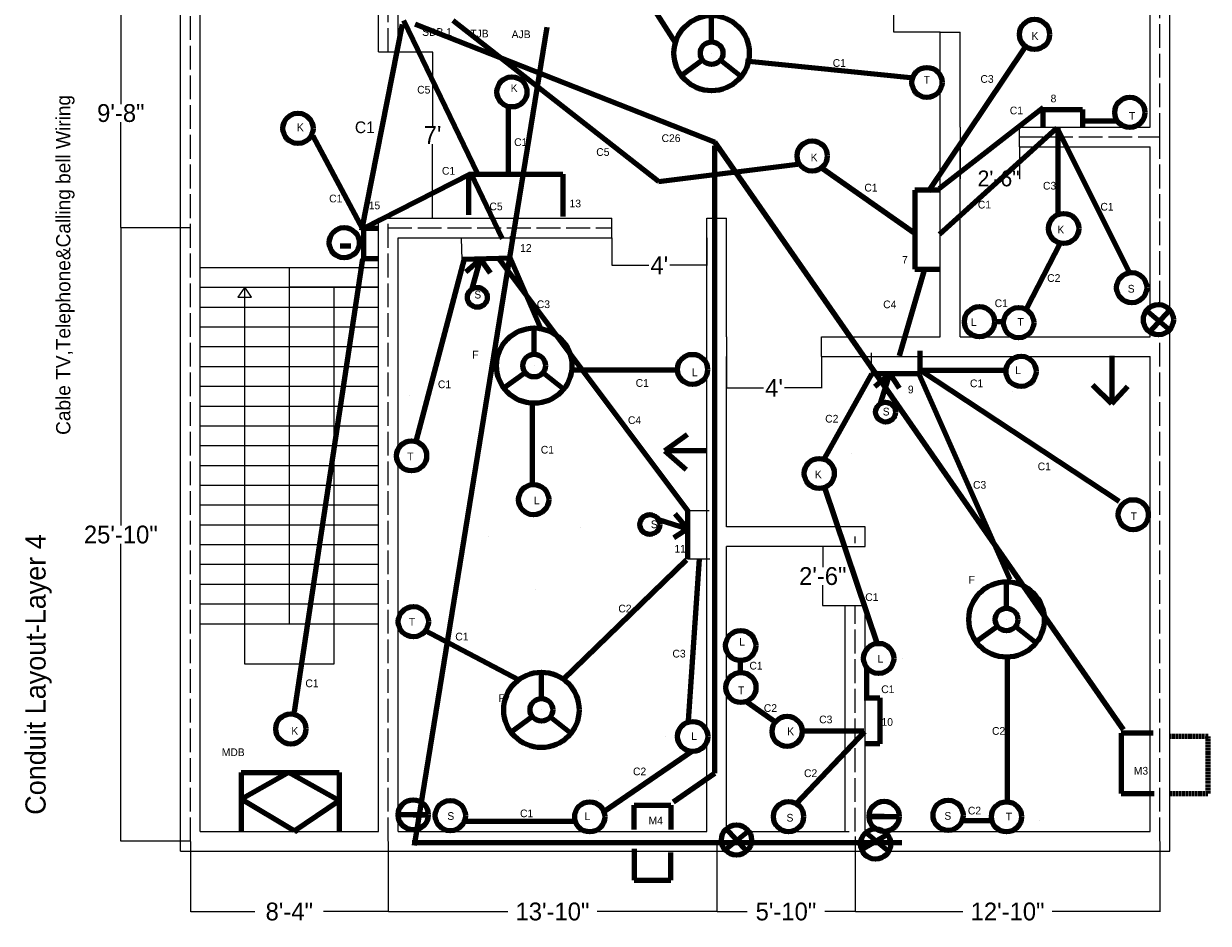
# Model space of a CAD drawing. Header units: inches. Extents: x -160 to 883, y -66 to 818.
# Tile 1 of 2: x -120 to 478, y -66 to 388. Entities that reach past the tile are written whole.
import ezdxf

# ---------------------------------------------------------------- set-up
doc = ezdxf.new("R2010")
doc.units = ezdxf.units.IN
doc.header["$MEASUREMENT"] = 0
doc.linetypes.add('ACAD_ISO02W100', pattern=[15, 12, -3])
doc.linetypes.add('DASHED', pattern=[0.75, 0.5, -0.25])
doc.dimstyles.get("Standard").update_dxf_attribs({"dimtxt": 9, "dimasz": 0.18, "dimexe": 0.18, "dimexo": 0.0625, "dimgap": 0.09, "dimtad": 0, "dimtih": 1, "dimtoh": 1, "dimdec": 0, "dimzin": 0, "dimdsep": 46, "dimlunit": 3, "dimtxsty": 'Standard', "dimcen": 0.09, "dimaunit": 1, "dimadec": 0, "dimazin": 0, "dimtfac": 1, "dimtdec": 0, "dimtofl": 0, "dimtmove": 0, "dimatfit": 3, "dimfxl": 1, "dimtolj": 1, "dimtzin": 0, "dimarcsym": 0})

# ---------------------------------------------------------------- blocks, each defined once
blk = doc.blocks.new('*D1')
at = {"color": 0, "lineweight": -2}
for p, q in [((-36.21, 285.09), (-71.47, 285.09)), ((-71.29, 284.91), (-71.29, 134.68)), ((-71.29, -24.73), (-71.29, 125.5)), ((-36.21, -24.91), (-71.47, -24.91))]:
    blk.add_line(p, q, dxfattribs=at)
at = {"color": 0}
for points in [[(-71.32, 284.91), (-71.26, 284.91), (-71.29, 285.09)], [(-71.32, -24.73), (-71.26, -24.73), (-71.29, -24.91)]]:
    blk.add_solid(points, dxfattribs=at)
at = {"layer": 'Defpoints', "color": 0}
for p in [(-71.29, 285.09), (-36.14, 285.09), (-36.14, -24.91)]:
    blk.add_point(p, dxfattribs=at)
at = {"color": 0, "insert": (-71.29, 130.09), "char_height": 9, "attachment_point": 5}
blk.add_mtext('\\A1;25\'-10"', dxfattribs=at)
blk = doc.blocks.new('*D2')
at = {"color": 0, "lineweight": -2}
for p, q in [((-36.21, 401.09), (-71.47, 401.09)), ((-71.29, 400.91), (-71.29, 347.68)), ((-71.29, 285.27), (-71.29, 338.5)), ((-36.21, 285.09), (-71.47, 285.09))]:
    blk.add_line(p, q, dxfattribs=at)
at = {"color": 0}
for points in [[(-71.32, 400.91), (-71.26, 400.91), (-71.29, 401.09)], [(-71.32, 285.27), (-71.26, 285.27), (-71.29, 285.09)]]:
    blk.add_solid(points, dxfattribs=at)
at = {"layer": 'Defpoints', "color": 0}
for p in [(-71.29, 401.09), (-36.14, 401.09), (-36.14, 285.09)]:
    blk.add_point(p, dxfattribs=at)
at = {"color": 0, "insert": (-71.29, 343.09), "char_height": 9, "attachment_point": 5}
blk.add_mtext('\\A1;9\'-8"', dxfattribs=at)
blk = doc.blocks.new('*D5')
at = {"color": 0, "lineweight": -2}
for p, q in [((299.86, -25.16), (299.86, -60.61)), ((453.86, -24.97), (453.86, -60.61)), ((300.04, -60.43), (354.27, -60.43)), ((453.68, -60.43), (399.45, -60.43))]:
    blk.add_line(p, q, dxfattribs=at)
at = {"color": 0}
for points in [[(300.04, -60.4), (300.04, -60.46), (299.86, -60.43)], [(453.68, -60.4), (453.68, -60.46), (453.86, -60.43)]]:
    blk.add_solid(points, dxfattribs=at)
at = {"layer": 'Defpoints', "color": 0}
for p in [(299.86, -25.1), (453.86, -24.91), (299.86, -60.43)]:
    blk.add_point(p, dxfattribs=at)
at = {"color": 0, "insert": (376.86, -60.43), "char_height": 9, "attachment_point": 5}
blk.add_mtext('\\A1;12\'-10"', dxfattribs=at)
blk = doc.blocks.new('*D6')
at = {"color": 0, "lineweight": -2}
for p, q in [((229.86, -24.97), (229.86, -60.61)), ((299.86, -25.16), (299.86, -60.61)), ((230.04, -60.43), (245.27, -60.43)), ((299.68, -60.43), (284.45, -60.43))]:
    blk.add_line(p, q, dxfattribs=at)
at = {"color": 0}
for points in [[(230.04, -60.4), (230.04, -60.46), (229.86, -60.43)], [(299.68, -60.4), (299.68, -60.46), (299.86, -60.43)]]:
    blk.add_solid(points, dxfattribs=at)
at = {"layer": 'Defpoints', "color": 0}
for p in [(229.86, -24.91), (299.86, -25.1), (229.86, -60.43)]:
    blk.add_point(p, dxfattribs=at)
at = {"color": 0, "insert": (264.86, -60.43), "char_height": 9, "attachment_point": 5}
blk.add_mtext('\\A1;5\'-10"', dxfattribs=at)
blk = doc.blocks.new('*D7')
at = {"color": 0, "lineweight": -2}
for p, q in [((63.86, -24.97), (63.86, -60.61)), ((229.86, -24.97), (229.86, -60.61)), ((64.04, -60.43), (124.27, -60.43)), ((229.68, -60.43), (169.45, -60.43))]:
    blk.add_line(p, q, dxfattribs=at)
at = {"color": 0}
for points in [[(64.04, -60.4), (64.04, -60.46), (63.86, -60.43)], [(229.68, -60.4), (229.68, -60.46), (229.86, -60.43)]]:
    blk.add_solid(points, dxfattribs=at)
at = {"layer": 'Defpoints', "color": 0}
for p in [(63.86, -24.91), (229.86, -24.91), (63.86, -60.43)]:
    blk.add_point(p, dxfattribs=at)
at = {"color": 0, "insert": (146.86, -60.43), "char_height": 9, "attachment_point": 5}
blk.add_mtext('\\A1;13\'-10"', dxfattribs=at)
blk = doc.blocks.new('*D8')
at = {"color": 0, "lineweight": -2}
for p, q in [((-36.14, -24.97), (-36.14, -60.61)), ((63.86, -24.97), (63.86, -60.61)), ((-35.96, -60.43), (-3.48, -60.43)), ((63.68, -60.43), (31.2, -60.43))]:
    blk.add_line(p, q, dxfattribs=at)
at = {"color": 0}
for points in [[(-35.96, -60.4), (-35.96, -60.46), (-36.14, -60.43)], [(63.68, -60.4), (63.68, -60.46), (63.86, -60.43)]]:
    blk.add_solid(points, dxfattribs=at)
at = {"layer": 'Defpoints', "color": 0}
for p in [(-36.14, -24.91), (63.86, -24.91), (-36.14, -60.43)]:
    blk.add_point(p, dxfattribs=at)
at = {"color": 0, "insert": (13.86, -60.43), "char_height": 9, "attachment_point": 5}
blk.add_mtext('\\A1;8\'-4"', dxfattribs=at)
blk = doc.blocks.new('*D9')
at = {"color": 0, "lineweight": -2}
for p, q in [((176.86, 280.03), (176.86, 266.04)), ((224.86, 280.03), (224.86, 266.04)), ((177.04, 266.22), (195.52, 266.22)), ((224.68, 266.22), (206.2, 266.22))]:
    blk.add_line(p, q, dxfattribs=at)
at = {"color": 0}
for points in [[(177.04, 266.25), (177.04, 266.19), (176.86, 266.22)], [(224.68, 266.25), (224.68, 266.19), (224.86, 266.22)]]:
    blk.add_solid(points, dxfattribs=at)
at = {"layer": 'Defpoints', "color": 0}
for p in [(176.86, 280.09), (224.86, 280.09), (224.86, 266.22)]:
    blk.add_point(p, dxfattribs=at)
at = {"color": 0, "insert": (200.86, 266.22), "char_height": 9, "attachment_point": 5}
blk.add_mtext("\\A1;4'", dxfattribs=at)
blk = doc.blocks.new('*D10')
at = {"color": 0, "lineweight": -2}
for p, q in [((234.86, 220.03), (234.86, 204.11)), ((282.86, 220.03), (282.86, 204.11)), ((235.04, 204.29), (253.52, 204.29)), ((282.68, 204.29), (264.2, 204.29))]:
    blk.add_line(p, q, dxfattribs=at)
at = {"color": 0}
for points in [[(235.04, 204.32), (235.04, 204.26), (234.86, 204.29)], [(282.68, 204.32), (282.68, 204.26), (282.86, 204.29)]]:
    blk.add_solid(points, dxfattribs=at)
at = {"layer": 'Defpoints', "color": 0}
for p in [(234.86, 220.09), (282.86, 220.09), (234.86, 204.29)]:
    blk.add_point(p, dxfattribs=at)
at = {"color": 0, "insert": (258.86, 204.29), "char_height": 9, "attachment_point": 5}
blk.add_mtext("\\A1;4'", dxfattribs=at)
blk = doc.blocks.new('*D11')
at = {"color": 0, "lineweight": -2}
for p, q in [((294.79, 124.09), (283.3, 124.09)), ((283.48, 123.91), (283.48, 113.68)), ((283.48, 94.27), (283.48, 104.5)), ((294.79, 94.09), (283.3, 94.09))]:
    blk.add_line(p, q, dxfattribs=at)
at = {"color": 0}
for points in [[(283.45, 123.91), (283.51, 123.91), (283.48, 124.09)], [(283.45, 94.27), (283.51, 94.27), (283.48, 94.09)]]:
    blk.add_solid(points, dxfattribs=at)
at = {"layer": 'Defpoints', "color": 0}
for p in [(283.48, 124.09), (294.86, 124.09), (294.86, 94.09)]:
    blk.add_point(p, dxfattribs=at)
at = {"color": 0, "insert": (283.48, 109.09), "char_height": 9, "attachment_point": 5}
blk.add_mtext('\\A1;2\'-6"', dxfattribs=at)
blk = doc.blocks.new('*D12')
at = {"color": 0, "lineweight": -2}
for p, q in [((352.86, 326.03), (352.86, 309.87)), ((382.86, 326.03), (382.86, 309.87)), ((352.68, 310.05), (352.5, 310.05)), ((383.04, 310.05), (383.22, 310.05))]:
    blk.add_line(p, q, dxfattribs=at)
at = {"color": 0}
for points in [[(352.68, 310.08), (352.68, 310.02), (352.86, 310.05)], [(383.04, 310.08), (383.04, 310.02), (382.86, 310.05)]]:
    blk.add_solid(points, dxfattribs=at)
at = {"layer": 'Defpoints', "color": 0}
for p in [(352.86, 326.09), (382.86, 326.09), (382.86, 310.05)]:
    blk.add_point(p, dxfattribs=at)
at = {"color": 0, "insert": (372.35, 310.05), "char_height": 8, "attachment_point": 5}
blk.add_mtext('\\A1;2\'-6"', dxfattribs=at)
blk = doc.blocks.new('*D13')
at = {"color": 0, "lineweight": -2}
for p, q in [((342.79, 432.09), (319.23, 432.09)), ((319.41, 431.91), (319.41, 412.68)), ((319.41, 384.27), (319.41, 403.5)), ((342.79, 384.09), (319.23, 384.09))]:
    blk.add_line(p, q, dxfattribs=at)
at = {"color": 0}
for points in [[(319.38, 431.91), (319.44, 431.91), (319.41, 432.09)], [(319.38, 384.27), (319.44, 384.27), (319.41, 384.09)]]:
    blk.add_solid(points, dxfattribs=at)
at = {"layer": 'Defpoints', "color": 0}
for p in [(319.41, 432.09), (342.86, 432.09), (342.86, 384.09)]:
    blk.add_point(p, dxfattribs=at)
at = {"color": 0, "insert": (319.41, 408.09), "char_height": 9, "attachment_point": 5}
blk.add_mtext("\\A1;4'", dxfattribs=at)
blk = doc.blocks.new('*D20')
at = {"color": 0, "lineweight": -2}
for p, q in [((58.92, 374.09), (86.44, 374.09)), ((86.26, 373.91), (86.26, 336.68)), ((86.26, 290.27), (86.26, 327.5)), ((58.92, 290.09), (86.44, 290.09))]:
    blk.add_line(p, q, dxfattribs=at)
at = {"color": 0}
for points in [[(86.23, 373.91), (86.29, 373.91), (86.26, 374.09)], [(86.23, 290.27), (86.29, 290.27), (86.26, 290.09)]]:
    blk.add_solid(points, dxfattribs=at)
at = {"layer": 'Defpoints', "color": 0}
for p in [(58.86, 374.09), (58.86, 290.09), (86.26, 290.09)]:
    blk.add_point(p, dxfattribs=at)
at = {"color": 0, "insert": (86.26, 332.09), "char_height": 9, "attachment_point": 5}
blk.add_mtext("\\A1;7'", dxfattribs=at)

msp = doc.modelspace()

# ---------------------------------------------------------------- linework, layer by layer
for p, q in [((-41.14, -29.91), (-41.14, 488.09)), ((-31.14, -19.91), (-31.14, 478.09)), ((58.86, 374.09), (58.86, 478.09)), ((458.86, 290.09), (458.86, 442.91)), ((448.86, 336.09), (448.86, 432.09)), ((68.86, 374.09), (68.86, 396.09)), ((342.86, 230.09), (342.86, 384.09)), ((342.86, 384.09), (352.86, 384.09)), ((352.86, 336.09), (352.86, 384.09)), ((58.86, 374.09), (68.86, 374.09)), ((352.86, 336.09), (352.86, 326.09)), ((382.86, 336.09), (448.86, 336.09)), ((382.86, 326.09), (382.86, 336.09)), ((352.86, 230.09), (352.86, 326.09)), ((382.86, 326.09), (448.86, 326.09)), ((448.86, 290.09), (448.86, 326.09)), ((-31.14, 280.09), (-31.14, 290.09)), ((58.86, -19.91), (58.86, 290.09)), ((58.86, 290.09), (176.86, 290.09)), ((176.86, 280.09), (176.86, 290.09)), ((224.86, 280.09), (224.86, 290.09)), ((224.86, 290.09), (234.86, 290.09)), ((234.86, 230.09), (234.86, 290.09)), ((448.86, 245.05), (448.86, 290.09)), ((458.86, 243.72), (458.86, 290.09)), ((68.86, -19.91), (68.86, 280.09)), ((68.86, 280.09), (176.86, 280.09)), ((101.16, 269.09), (100.85, 279.8)), ((125.51, 280.88), (125.83, 269.81)), ((224.86, -19.91), (224.86, 280.09)), ((-31.14, 265.09), (58.86, 265.09)), ((13.86, 265.09), (13.86, 85.09)), ((-31.14, 255.09), (58.86, 255.09)), ((-31.14, 255.09), (13.86, 255.09)), ((-8.64, 255.09), (-12.23, 250.07)), ((-8.64, 64.67), (-8.64, 255.09)), ((-5.18, 250.07), (-8.64, 255.09)), ((58.86, 255.09), (13.86, 255.09)), ((36.36, 255.09), (36.36, 64.67)), ((-12.23, 250.07), (-5.18, 250.07)), ((-31.14, 245.09), (58.86, 245.09)), ((-31.14, 235.09), (58.86, 235.09)), ((458.86, -29.91), (458.86, 233.72)), ((234.86, 230.09), (234.86, 220.09)), ((282.86, 230.09), (342.86, 230.09)), ((282.86, 220.09), (282.86, 230.09)), ((352.86, 230.09), (448.86, 230.09)), ((448.86, 230.09), (448.86, 232.39)), ((-31.14, 225.09), (58.86, 225.09)), ((308.04, 211.29), (308.04, 222.01)), ((234.86, 134.09), (234.86, 220.09)), ((282.86, 220.09), (448.86, 220.09)), ((448.86, -19.91), (448.86, 220.09)), ((-31.14, 215.09), (58.86, 215.09)), ((-31.14, 205.09), (58.86, 205.09)), ((-31.14, 195.09), (58.86, 195.09)), ((-31.14, 185.09), (58.86, 185.09)), ((-31.14, 175.09), (58.86, 175.09)), ((-31.14, 165.09), (58.86, 165.09)), ((-31.14, 155.09), (58.86, 155.09)), ((-31.14, 145.09), (58.86, 145.09)), ((215.34, 142.36), (226.06, 142.36)), ((-31.14, 135.09), (58.86, 135.09)), ((304.86, 134.09), (234.86, 134.09)), ((304.86, 124.09), (304.86, 134.09)), ((299.86, 125.8), (299.86, 129.09)), ((-31.14, 125.09), (58.86, 125.09)), ((234.86, -19.91), (234.86, 124.09)), ((294.86, 124.09), (234.86, 124.09)), ((294.86, 124.09), (304.86, 124.09)), ((-31.14, 115.09), (58.86, 115.09)), ((226.42, 117.67), (215.34, 117.67)), ((-31.14, 105.09), (58.86, 105.09)), ((-31.14, 95.09), (58.86, 95.09)), ((294.86, -19.91), (294.86, 94.09)), ((304.86, 94.09), (294.86, 94.09)), ((304.86, -19.91), (304.86, 94.09)), ((-31.14, 85.09), (58.86, 85.09)), ((36.36, 64.67), (-8.64, 64.67)), ((-31.14, -19.91), (58.86, -19.91)), ((68.86, -19.91), (224.86, -19.91)), ((246.13, -19.91), (296.86, -19.91)), ((299.86, -22.47), (299.86, -25.1)), ((314.33, -19.91), (448.86, -19.91)), ((-41.14, -29.91), (234.76, -29.91)), ((244.94, -29.91), (303.44, -29.91)), ((316.7, -29.91), (458.86, -29.91))]:
    msp.add_line(p, q)
at = {"linetype": 'ACAD_ISO02W100'}
for p, q in [((-36.14, -24.91), (-36.14, 483.09)), ((63.86, 374.09), (63.86, 483.09)), ((453.86, 331.09), (453.86, 437.09)), ((382.86, 331.09), (453.86, 331.09)), ((453.86, 290.09), (453.86, 331.09)), ((63.86, -24.91), (63.86, 290.09)), ((453.86, 246.31), (453.86, 290.09)), ((63.86, 285.09), (176.86, 285.09)), ((453.86, -24.91), (453.86, 231.13)), ((299.86, -19.91), (299.86, 94.09)), ((310.09, -24.91), (310.71, -24.91))]:
    msp.add_line(p, q, dxfattribs=at)
at = {"lineweight": 106}
for p, q in [((159, 457), (209, 378.5)), ((227.31, 379.14), (227.31, 392.47)), ((227.31, 373.43), (227.31, 373.43)), ((227.31, 373.43), (227.31, 373.43)), ((227.31, 373.43), (227.31, 373.43)), ((227.31, 373.43), (227.31, 373.43)), ((385.43, 376.05), (336.77, 303.44)), ((222.7, 370.05), (211.93, 362.2)), ((231.8, 369.88), (242.26, 361.62)), ((244.5, 369.5), (329.5, 361)), ((124.5, 346), (124.5, 311)), ((394.81, 336.23), (394.81, 345.01)), ((394.81, 345.01), (414.74, 345.01)), ((414.74, 345.01), (414.74, 336.23)), ((18.24, 335.4), (18.24, 335.4)), ((401.84, 335.57), (342.39, 281.84)), ((401.9, 335.51), (438.68, 262.04)), ((402.31, 335.92), (402.31, 291.91)), ((414.74, 339.16), (432.91, 339.16)), ((51, 284.5), (26, 331.5)), ((104.57, 291.71), (104.57, 312.33)), ((104.57, 312.33), (152.14, 312.33)), ((152.14, 312.33), (152.14, 290.81)), ((283.29, 315.07), (329.65, 282.55)), ((342.86, 304.15), (330.02, 304.15)), ((330.02, 304.15), (330.02, 264.27)), ((51.5, 269.5), (51.5, 285)), ((51.5, 285), (58.86, 285)), ((39.5, 276), (45, 276)), ((403.52, 277.38), (386.55, 244.68)), ((16.5, 40.5), (51, 269.5)), ((59, 269.5), (51.5, 269.5)), ((78.15, 177.8), (102.47, 269.54)), ((141.56, 233.2), (125.46, 270.17)), ((110.48, 269.36), (103.14, 262.71)), ((106.25, 254.26), (110.48, 269.36)), ((110.48, 269.36), (110.48, 269.36)), ((110.48, 269.36), (110.48, 269.36)), ((110.48, 269.36), (115.31, 262.35)), ((330.02, 264.27), (342.86, 264.27)), ((447, 243.43), (458.46, 233.84)), ((458.46, 243.43), (448.55, 232.6)), ((137.64, 221.2), (137.64, 234.53)), ((370.78, 237.82), (375.23, 237.82)), ((332.73, 211.29), (332.73, 222.9)), ((429.48, 220.5), (429.48, 196.2)), ((133.02, 212.11), (122.26, 204.26)), ((137.64, 215.49), (137.64, 215.49)), ((137.64, 215.49), (137.64, 215.49)), ((137.64, 215.49), (137.64, 215.49)), ((137.64, 215.49), (137.64, 215.49)), ((142.13, 211.94), (152.59, 203.68)), ((156.58, 213.37), (209.69, 213.37)), ((206.07, 213.58), (206.07, 213.58)), ((308.03, 211.19), (284.39, 168.78)), ((317.37, 211.29), (309.83, 204.86)), ((312.69, 196.33), (317.37, 211.29)), ((317.37, 211.29), (317.37, 211.29)), ((317.37, 211.29), (317.37, 211.29)), ((317.37, 211.29), (322, 204.15)), ((332.17, 210.82), (378.08, 107.44)), ((332.94, 213.15), (433.33, 147.08)), ((333.72, 213.15), (375.74, 213.15)), ((429.48, 196.2), (420.02, 205.65)), ((429.48, 196.2), (437.58, 204.98)), ((74.4, 200.49), (74.4, 200.49)), ((74.4, 200.49), (74.4, 200.49)), ((74.4, 200.49), (74.4, 200.49)), ((74.4, 200.49), (74.4, 200.49)), ((74.4, 200.49), (74.4, 200.49)), ((379.31, 202.52), (379.31, 202.52)), ((136.73, 155.5), (136.73, 195.69)), ((203.65, 172.52), (215.13, 180.62)), ((224.86, 172.52), (203.65, 172.52)), ((203.65, 172.52), (214.46, 163.07)), ((297.88, 171.07), (297.88, 171.07)), ((137.32, 161.39), (137.32, 161.39)), ((284.39, 153.92), (311.09, 74.36)), ((200.38, 137.71), (215.34, 133.03)), ((215.34, 133.03), (208.91, 140.57)), ((443.2, 143.38), (443.2, 143.38)), ((443.2, 143.38), (443.2, 143.38)), ((443.2, 143.38), (443.2, 143.38)), ((443.2, 143.38), (443.2, 143.38)), ((443.2, 143.38), (443.2, 143.38)), ((161.16, 133.48), (161.16, 133.48)), ((215.34, 133.03), (208.2, 128.4)), ((215.34, 133.03), (215.34, 133.03)), ((215.34, 133.03), (215.34, 133.03)), ((114.32, 129.38), (114.32, 129.38)), ((152.3, 56.84), (214.55, 117.39)), ((215.69, 36.01), (221.11, 117.84)), ((138.15, 102.29), (138.15, 102.29)), ((376.36, 92.95), (376.36, 106.28)), ((371.74, 83.86), (360.98, 76)), ((376.36, 87.23), (376.36, 87.23)), ((376.36, 87.23), (376.36, 87.23)), ((376.36, 87.23), (376.36, 87.23)), ((376.36, 87.23), (376.36, 87.23)), ((82.48, 81.71), (129.57, 56.84)), ((380.85, 83.69), (391.3, 75.43)), ((323.53, 67.52), (323.53, 67.52)), ((376.73, 68.28), (376.73, -4.44)), ((141.26, 47.23), (141.26, 60.56)), ((241.81, 60.39), (241.81, 65.74)), ((245.26, 45.46), (259.43, 35.51)), ((304.33, 47.67), (312.37, 47.67)), ((312.37, 47.67), (312.37, 24.32)), ((136.64, 38.14), (125.88, 30.29)), ((141.26, 41.52), (141.26, 41.52)), ((141.26, 41.52), (141.26, 41.52)), ((141.26, 41.52), (141.26, 41.52)), ((141.26, 41.52), (141.26, 41.52)), ((145.75, 37.97), (156.2, 29.71)), ((14.63, 31.89), (14.63, 31.89)), ((270.16, -5.83), (304.65, 30.53)), ((272.85, 30.91), (304.27, 30.91)), ((203.74, 28.08), (203.74, 28.08)), ((312.37, 24.32), (305.09, 24.32)), ((450.42, 29.79), (434.22, 29.79)), ((434.22, 29.79), (434.22, -0.77)), ((172.58, -9.92), (217.68, 20.75)), ((-10.49, -3.61), (13.57, 9.96)), ((-10.47, 9.92), (15.52, 9.92)), ((-10.47, 9.92), (-10.47, -8.63)), ((13.5, 10), (39.04, -4.23)), ((15.52, 9.92), (39.04, 9.92)), ((39.04, 9.92), (39.04, -5.54)), ((169.94, 0.55), (169.94, 0.55)), ((16, -19.5), (-10.49, -3.61)), ((39, -4.5), (16.08, -19.91)), ((39.04, -5.54), (39.04, -19.91)), ((434.22, -0.77), (450.87, -0.77)), ((-10.47, -8.63), (-10.47, -19.91)), ((84.1, -11.51), (68.86, -11.51)), ((76.48, -11.51), (76.48, -11.51)), ((76.48, -11.51), (84.1, -11.51)), ((95.24, -11.93), (95.24, -11.93)), ((188.23, -18.89), (188.23, -6.65)), ((188.23, -6.65), (206.62, -6.65)), ((206.62, -6.65), (206.62, -18.89)), ((102.09, -14.64), (158.19, -14.64)), ((314.48, -12.29), (306.86, -12.29)), ((306.86, -12.29), (322.1, -12.29)), ((353.74, -14.39), (367.92, -14.39)), ((392.84, -14.3), (392.84, -14.3)), ((392.84, -14.3), (392.84, -14.3)), ((392.84, -14.3), (392.84, -14.3)), ((392.84, -14.3), (392.84, -14.3)), ((392.84, -14.3), (392.84, -14.3)), ((17.34, -19.64), (16.93, -19.91)), ((17.34, -19.64), (18.02, -19.91)), ((246.02, -19.61), (233.76, -29.56)), ((234.53, -18.46), (244.87, -29.95)), ((303.04, -29.04), (316.03, -21.44)), ((305.3, -20.4), (316.8, -30)), ((188.23, -28.68), (188.23, -44.6)), ((206.62, -44.6), (206.62, -30.52)), ((188.23, -44.6), (206.62, -44.6))]:
    msp.add_line(p, q, dxfattribs=at)
at = {"color": 1, "lineweight": 106}
for p, q in [((71.5, 390), (109, 312.5)), ((96.5, 390), (200.5, 308.5)), ((342.5, 305), (395, 346)), ((200.5, 308.5), (272, 317.5)), ((51.5, 285), (105.5, 312.5)), ((105.5, 313), (121.5, 279.5)), ((120, 269.5), (215.5, 142)), ((335, 265), (322, 220.5)), ((305.5, 62.5), (305.5, 48))]:
    msp.add_line(p, q, dxfattribs=at)
at = {"color": 4, "lineweight": 106}
for p, q in [((50.5, 284), (71, 388)), ((144, 386.5), (77, -27)), ((76, -25.5), (323.5, -25.5))]:
    msp.add_line(p, q, dxfattribs=at)
at = {"color": 3, "lineweight": 106}
for p, q in [((229, 328.5), (77.5, 388)), ((435.5, 31.5), (229, 328.5)), ((229, 9.5), (229, 326.5)), ((208, -5), (229, 9.5))]:
    msp.add_line(p, q, dxfattribs=at)
at = {"lineweight": 100}
for p, q in [((125.83, 269.81), (101.16, 269.09)), ((332.73, 211.29), (308.04, 211.29)), ((215.34, 117.67), (215.34, 142.36))]:
    msp.add_line(p, q, dxfattribs=at)
at = {"linetype": 'DASHED', "lineweight": 106}
for p, q in [((478.31, 27.99), (458.86, 27.99)), ((478.31, -0.77), (478.31, 27.99)), ((458.86, -0.77), (478.31, -0.77))]:
    msp.add_line(p, q, dxfattribs=at)
at = {"lineweight": 106}
for centre, radius in [((227.31, 373.43), 19.04), ((390.48, 382.9), 7.62), ((227.31, 373.43), 5.72), ((336.12, 358.62), 7.62), ((126.36, 353.84), 7.62), ((438.64, 343.49), 7.62), ((18.24, 335.4), 7.62), ((278.13, 321.48), 7.62), ((405.2, 284.81), 7.62), ((41.62, 277.62), 7.62), ((439.6, 254.9), 7.62), ((108.88, 250.01), 5), ((453.1, 238.72), 7.62), ((362.67, 237.7), 7.62), ((382.47, 237.21), 7.62), ((137.64, 215.49), 19.04), ((137.64, 215.49), 5.72), ((217.65, 213.58), 7.62), ((383.69, 212.58), 7.62), ((315.2, 192), 5), ((75.65, 169.91), 7.62), ((281.69, 161.01), 7.62), ((137.32, 147.78), 7.62), ((440.38, 140.13), 7.62), ((196.05, 135.2), 5), ((376.36, 87.23), 19.04), ((76.57, 86.09), 7.62), ((376.36, 87.23), 5.72), ((241.98, 74.03), 7.62), ((311.71, 67.52), 7.62), ((141.26, 41.52), 19.04), ((242.09, 52.82), 7.62), ((141.26, 41.52), 5.72), ((14.63, 31.89), 7.62), ((265.47, 30.65), 7.62), ((217.72, 28.08), 7.62), ((76.48, -11.51), 7.62), ((95.24, -11.93), 7.62), ((165.7, -12.56), 7.62), ((266.16, -12.44), 7.62), ((314.48, -12.29), 7.62), ((346.8, -11.75), 7.62), ((376.31, -12.51), 7.62), ((239.85, -24.24), 7.62), ((310.15, -26.28), 7.62)]:
    msp.add_circle(centre, radius, dxfattribs=at)

# ---------------------------------------------------------------- texts
at = {"lineweight": 106, "attachment_point": 1}
for s, insert, char_height, width in [('{\\C1;SDB 1}', (81, 386.05), 3.9, 189.6898), ('{\\C54;TJB}', (105.32, 385.29), 3.9, 189.6898), ('{\\C4;AJB}', (126.22, 384.91), 3.9, 189.6898), ('K', (388.94, 384.05), 3.9, 189.6898), ('C1', (288.5, 370.4), 3.9, 189.6898), ('T', (334.5, 361.9), 3.9, 189.6898), ('C3', (363.16, 362.33), 3.9, 189.6898), ('{\\C1;C5}', (78.5, 356.9), 3.9, 189.6898), ('K', (125.74, 357.74), 3.9, 189.6898), ('{\\C1;8}', (398.61, 352.46), 3.9, 189.6898), ('{\\C1;C1}', (378, 346.4), 3.9, 189.6898), ('T', (438.19, 343.64), 3.9, 189.6898), ('K', (17.68, 337.89), 3.9, 189.6898), ('\\pt5.9;{\\C4;C1 }', (47, 338.9), 5.9, 189.6898), ('C1', (127.5, 330.4), 3.9, 189.6898), ('{\\C3;C26}', (202, 332.4), 3.9, 189.6898), ('{\\C1;C5}', (169, 325.4), 3.9, 189.6898), ('K', (277.35, 322.68), 3.9, 189.6898), ('{\\C1;C1}', (91, 315.9), 3.9, 189.6898), ('C1', (304.5, 307.4), 3.9, 189.6898), ('C3', (394.76, 308.37), 3.9, 189.6898), ('C1', (34, 301.9), 3.9, 189.6898), ('{\\C1;13}', (155.5, 299.4), 3.9, 182.1898), ('{\\C1;15}', (54, 298.4), 3.9, 189.6898), ('{\\C1;C5}', (115, 297.9), 3.9, 189.6898), ('C1', (361.85, 298.82), 3.9, 189.6898), ('C1', (423.78, 297.76), 3.9, 189.6898), ('K', (402.03, 286.18), 3.9, 189.6898), ('{\\C1;12}', (130.5, 276.9), 3.9, 189.6898), ('{\\C1;7}', (323.5, 270.9), 3.9, 189.6898), ('C2', (396.88, 261.71), 3.9, 189.6898), ('S', (107.38, 253.34), 3.9, 189.6898), ('S', (437.6, 256.31), 3.9, 189.6898), ('C3', (138.94, 248.48), 3.9, 189.6898), ('{\\C1;C4}', (314, 248.4), 3.9, 189.6898), ('C1', (370.34, 248.98), 3.9, 189.6898), ('T', (381.85, 239.53), 3.9, 189.6898), ('L', (358.3, 239.45), 3.9, 189.6898), ('F', (106.35, 222.99), 3.9, 189.6898), ('L', (217.35, 214.06), 3.9, 189.6898), ('L', (380.68, 215.09), 3.9, 189.6898), ('C1', (88.96, 208.01), 3.9, 189.6898), ('C1', (188.91, 208.68), 3.9, 189.6898), ('{\\C1;9}', (326.5, 205.4), 3.9, 189.6898), ('C1', (357.85, 208.5), 3.9, 189.6898), ('S', (313.76, 194.21), 3.9, 189.6898), ('{\\C1;C4}', (185, 189.9), 3.9, 189.6898), ('C2', (284.69, 190.62), 3.9, 189.6898), ('C1', (140.96, 174.95), 3.9, 189.6898), ('T', (73.43, 171.58), 3.9, 189.6898), ('K', (279.47, 162.46), 3.9, 189.6898), ('C1', (392.09, 166.53), 3.9, 189.6898), ('C3', (359.4, 157.2), 3.9, 189.6898), ('L', (137.45, 149.34), 3.9, 189.6898), ('T', (439.11, 141.33), 3.9, 189.6898), ('S', (196.56, 137.25), 3.9, 189.6898), ('{\\C1;11}', (208.5, 124.9), 3.9, 189.6898), ('F', (357.18, 109.26), 3.9, 189.6898), ('C1', (304.93, 100.45), 3.9, 189.6898), ('C2', (180.14, 94.68), 3.9, 189.6898), ('T', (74.28, 88), 3.9, 189.6898), ('C1', (97.74, 80.51), 3.9, 189.6898), ('L', (241.21, 77.93), 3.9, 189.6898), ('C3', (207.5, 71.9), 3.9, 189.6898), ('C1', (246.41, 65.82), 3.9, 189.6898), ('L', (311.14, 69.31), 3.9, 189.6898), ('C1', (22, 56.9), 3.9, 189.6898), ('{\\C1;C1}', (313, 53.9), 3.9, 189.6898), ('F', (119.58, 49.43), 3.9, 189.6898), ('T', (240.65, 53.34), 3.9, 189.6898), ('C2', (253.69, 44.38), 3.9, 189.6898), ('C3', (281.66, 38.64), 3.9, 189.6898), ('{\\C1;10}', (313.14, 37.37), 3.9, 189.6898), ('K', (14.89, 32.86), 3.9, 189.6898), ('L', (217.03, 30.23), 3.9, 189.6898), ('K', (265.47, 32.64), 3.9, 189.6898), ('C2', (368.99, 32.83), 3.9, 189.6898), ('{\\C1;MDB}', (-20.27, 22.07), 3.9, 189.6898), ('C2', (187.56, 12.38), 3.9, 189.6898), ('{\\C3;M3}', (440.66, 12.7), 3.9, 189.6898), ('C2', (274, 11.46), 3.9, 189.6898), ('S', (93.73, -10.18), 3.9, 189.6898), ('C1', (130.46, -8.84), 3.9, 189.6898), ('L', (163.04, -10.27), 3.9, 189.6898), ('S', (265.14, -11.04), 3.9, 189.6898), ('S', (344.93, -10.11), 3.9, 189.6898), ('C2', (356.81, -7.43), 3.9, 189.6898), ('T', (375.97, -10.46), 3.9, 189.6898), ('{\\C3;M4}', (195.45, -12.44), 3.9, 189.6898)]:
    msp.add_mtext(s, dxfattribs=dict(at, insert=insert, char_height=char_height, width=width))
at = {"lineweight": 106, "attachment_point": 1, "rotation": 90}
for s, insert, char_height, width in [('Cable TV,Telephone&Calling bell Wiring', (-104, 180.5), 7.2, 250.1338), ('Conduit Layout-Layer 4', (-119.5, -11.5), 10.2, 219)]:
    msp.add_mtext(s, dxfattribs=dict(at, insert=insert, char_height=char_height, width=width))

# ---------------------------------------------------------------- dimensions: what is measured, and where the dimension line sits
for base, p1, p2, picture, middle in [((319.41, 432.09), (342.86, 384.09), (342.86, 432.09), '*D13', (319.41, 408.09)), ((86.26, 290.09), (58.86, 374.09), (58.86, 290.09), '*D20', (86.26, 332.09)), ((283.48, 124.09), (294.86, 94.09), (294.86, 124.09), '*D11', (283.48, 109.09))]:
    dim = msp.add_linear_dim(base=base, p1=p1, p2=p2, angle=90, dimstyle='Standard')
    dim.commit()
    dim.dimension.update_dxf_attribs({"geometry": picture, "text_midpoint": middle})
dim = msp.add_linear_dim(base=(-71.29, 401.09), p1=(-36.14, 285.09), p2=(-36.14, 401.09), angle=90, dimstyle='Standard', override={"dimtmove": 1})
dim.commit()
dim.dimension.update_dxf_attribs({"geometry": '*D2', "text_midpoint": (-71.29, 343.09)})
dim = msp.add_linear_dim(base=(382.86, 310.05), p1=(352.86, 326.09), p2=(382.86, 326.09), dimstyle='Standard', override={"dimtxt": 8})
dim.commit()
dim.dimension.update_dxf_attribs({"geometry": '*D12', "text_midpoint": (372.35, 310.05), "dimtype": 160})
dim = msp.add_linear_dim(base=(-71.29, 285.09), p1=(-36.14, -24.91), p2=(-36.14, 285.09), angle=90, dimstyle='Standard')
dim.commit()
dim.dimension.update_dxf_attribs({"geometry": '*D1', "text_midpoint": (-71.29, 130.09), "dimtype": 160})
for base, p1, p2, picture, middle in [((224.86, 266.22), (176.86, 280.09), (224.86, 280.09), '*D9', (200.86, 266.22)), ((234.86, 204.29), (282.86, 220.09), (234.86, 220.09), '*D10', (258.86, 204.29)), ((299.86, -60.43), (453.86, -24.91), (299.86, -25.1), '*D5', (376.86, -60.43))]:
    dim = msp.add_linear_dim(base=base, p1=p1, p2=p2, dimstyle='Standard')
    dim.commit()
    dim.dimension.update_dxf_attribs({"geometry": picture, "text_midpoint": middle})
for base, p1, p2, picture, middle in [((-36.14, -60.43), (63.86, -24.91), (-36.14, -24.91), '*D8', (13.86, -60.43)), ((63.86, -60.43), (229.86, -24.91), (63.86, -24.91), '*D7', (146.86, -60.43)), ((229.86, -60.43), (299.86, -25.1), (229.86, -24.91), '*D6', (264.86, -60.43))]:
    dim = msp.add_linear_dim(base=base, p1=p1, p2=p2, dimstyle='Standard', override={"dimtmove": 1})
    dim.commit()
    dim.dimension.update_dxf_attribs({"geometry": picture, "text_midpoint": middle})

doc.saveas('drawing.dxf')
